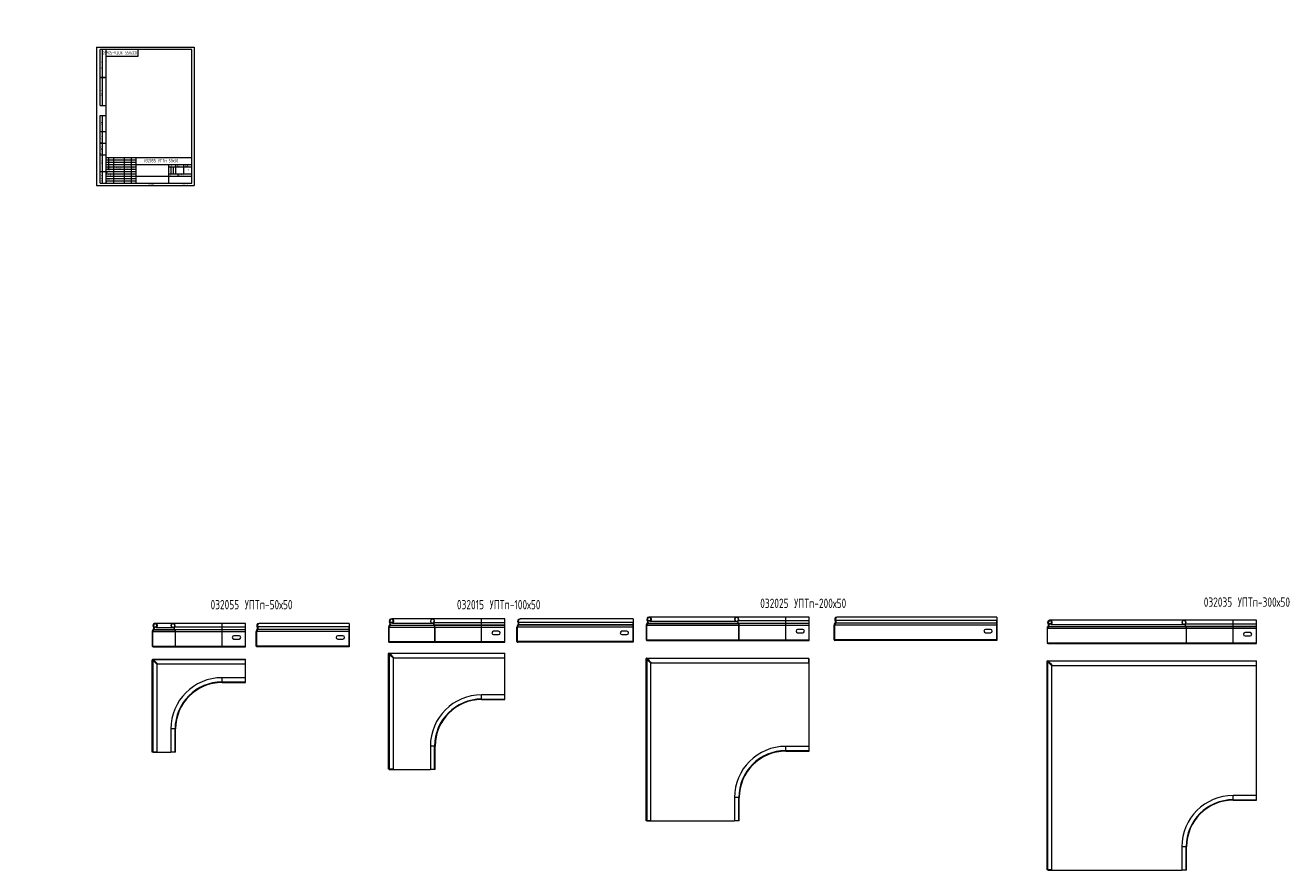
# Model space of a CAD drawing. Header units: millimetres. Extents: x -154 to 4736, y -4099 to 345.
# Tile 3 of 4: x -154 to 2534, y -1471 to 345. Entities that reach past the tile are written whole.
import ezdxf

# ---------------------------------------------------------------- set-up
doc = ezdxf.new("R2010")
doc.units = ezdxf.units.MM
doc.layers.add('ОСЕВЫЕ', color=7, linetype='Continuous')
doc.styles.add('SLDTEXTSTYLE0', font='TXT', dxfattribs={"width": 0.605})
doc.styles.add('SLDTEXTSTYLE1', font='TXT', dxfattribs={"width": 0.605, "bigfont": 'bigfont'})
doc.styles.add('SLDTEXTSTYLE2', font='TXT', dxfattribs={"width": 0.582204, "bigfont": 'bigfont'})
doc.styles.add('SLDTEXTSTYLE3', font='TXT', dxfattribs={"width": 0.582204})
doc.styles.add('SLDTEXTSTYLE4', font='TXT', dxfattribs={"width": 0.7, "bigfont": 'bigfont'})

# ---------------------------------------------------------------- blocks, each defined once
blk = doc.blocks.new('SW_NOTE_0')
at = {"color": 0, "linetype": 'Continuous', "lineweight": 0, "attachment_point": 1}
for s, insert, char_height, style in [('\\M+18449\\M+18478\\M+1847D', (0, 3.2), 2.5, 'SLDTEXTSTYLE2'), ('.', (5.7, 2.3), 1.59, 'SLDTEXTSTYLE3')]:
    blk.add_mtext(s, dxfattribs=dict(at, insert=insert, char_height=char_height, style=style))

msp = doc.modelspace()

# ---------------------------------------------------------------- linework, layer by layer
at = {"color": 7, "linetype": 'Continuous', "lineweight": 15}
for p, q in [((8, 172), (8, 292)), ((20, 292), (8, 292)), ((8, 172), (8, 292)), ((13, 172), (13, 292)), ((13, 172), (13, 292)), ((20, 292), (20, 5)), ((205, 292), (20, 292)), ((20, 292), (20, 5)), ((20, 278), (90, 278)), ((90, 278), (90, 292)), ((205, 5), (205, 292)), ((8, 232), (20, 232)), ((20, 232), (8, 232)), ((8, 172), (20, 172)), ((8, 5), (8, 150)), ((8, 150), (20, 150)), ((13, 5), (13, 150)), ((20, 115), (8, 115)), ((20, 90), (8, 90)), ((20, 65), (8, 65)), ((20, 60), (205, 60)), ((20, 60), (20, 5)), ((27, 35), (27, 60)), ((37, 60), (37, 5)), ((60, 60), (60, 5)), ((75, 60), (75, 5)), ((85, 60), (85, 5)), ((8, 30), (20, 30)), ((20, 40), (85, 40)), ((20, 35), (85, 35)), ((85, 45), (205, 45)), ((155, 45), (155, 5)), ((155, 40), (205, 40)), ((170, 45), (170, 25)), ((187, 45), (187, 25)), ((8, 5), (20, 5)), ((20, 5), (205, 5)), ((85, 20), (205, 20)), ((155, 25), (205, 25)), ((175, 25), (175, 20)), ((630.4, -939.4), (630.8, -939)), ((631.7, -939), (631.7, -939.4)), ((722.5, -931.9), (634.8, -931.9)), ((634.8, -932.1), (634.8, -931.9)), ((635.5, -940.8), (635.3, -940.2)), ((636.4, -940.8), (636.4, -940.3)), ((720.9, -940.8), (721.1, -940.2)), ((721.1, -940.2), (724.9, -940.2)), ((828.2, -931.9), (722.5, -931.9)), ((726, -939.4), (725.6, -939)), ((726, -939.4), (828.2, -939.4)), ((878.2, -931.9), (828.2, -931.9)), ((828.2, -944.7), (828.2, -939.4)), ((828.2, -939.4), (878.2, -939.4)), ((878.2, -939.4), (878.2, -931.9)), ((878.2, -944.7), (878.2, -939.4)), ((906.8, -939), (906.4, -939.4)), ((1154.1, -939.4), (907.7, -939.4)), ((1154.1, -931.9), (910.8, -931.9)), ((1154.2, -931.9), (1154.1, -931.9)), ((1154.1, -931.9), (1154.1, -939.4)), ((1154.1, -939.4), (1154.1, -944.7)), ((1154.2, -931.9), (1154.2, -940.8)), ((1184.3, -935.5), (1184.7, -935.1)), ((1185.6, -935.1), (1185.6, -935.5)), ((1376.4, -928), (1188.7, -928)), ((1188.7, -928.2), (1188.7, -928)), ((1189.4, -936.9), (1189.2, -936.3)), ((1190.3, -936.9), (1190.3, -936.4)), ((1190.3, -936.9), (1374.8, -936.9)), ((1374.8, -936.9), (1375, -936.3)), ((1374.8, -936.9), (1378.6, -936.9)), ((1375, -936.3), (1378.8, -936.3)), ((1482.1, -928), (1376.4, -928)), ((1379.9, -935.5), (1379.5, -935.1)), ((1379.9, -935.5), (1482.1, -935.5)), ((1532.1, -928), (1482.1, -928)), ((1482.1, -940.8), (1482.1, -935.5)), ((1482.1, -935.5), (1532.1, -935.5)), ((1532.1, -935.5), (1532.1, -928)), ((1532.1, -940.8), (1532.1, -935.5)), ((1588.6, -935.1), (1588.2, -935.5)), ((1936, -935.5), (1589.5, -935.5)), ((1936, -928), (1592.6, -928)), ((1936, -928), (1936, -928)), ((1936, -928), (1936, -935.5)), ((1936, -928), (1936, -936.9)), ((1936, -935.5), (1936, -940.8)), ((1936, -936.9), (1936, -936.9)), ((1936, -941.2), (1936, -936.9)), ((2338.2, -934.6), (2050.5, -934.6)), ((2050.5, -934.8), (2050.5, -934.6)), ((2443.9, -934.6), (2338.2, -934.6)), ((2493.9, -934.6), (2443.9, -934.6)), ((2493.9, -942.1), (2493.9, -934.6)), ((120.8, -958.8), (120.2, -958.8)), ((120.2, -958.8), (120.2, -990)), ((120.8, -958.8), (120.8, -990)), ((121.5, -958.8), (120.8, -958.8)), ((121.5, -990), (121.5, -958.8)), ((121.5, -958.8), (121.7, -958.8)), ((122.2, -954.3), (121.9, -954.6)), ((121.9, -954.6), (122.3, -955)), ((122.6, -954.7), (122.2, -954.3)), ((122.6, -954.7), (122.3, -955)), ((122.4, -949), (122.8, -948.6)), ((123.2, -954.6), (123.5, -954.3)), ((123.2, -955), (123.2, -954.6)), ((123.2, -955), (123.5, -954.7)), ((123.5, -954.7), (123.5, -954.3)), ((123.8, -948.6), (123.8, -949)), ((164.6, -941.5), (126.8, -941.5)), ((126.8, -941.7), (126.8, -941.5)), ((127.5, -950.3), (127.3, -949.8)), ((128.4, -950.3), (128.4, -949.9)), ((128.4, -950.3), (163, -950.3)), ((163, -950.3), (163.2, -949.8)), ((163, -950.3), (166.8, -950.3)), ((163.2, -949.8), (166.9, -949.8)), ((270.2, -941.5), (164.6, -941.5)), ((168.1, -949), (167.6, -948.6)), ((168.2, -954.3), (167.9, -954.7)), ((168.2, -955), (167.9, -954.7)), ((168.1, -949), (270.2, -949)), ((168.6, -954.6), (168.2, -954.3)), ((168.2, -954.3), (270.2, -954.3)), ((168.6, -954.6), (168.2, -955)), ((168.6, -954.6), (270.2, -954.6)), ((170.2, -958.8), (169.7, -958.8)), ((169.7, -990), (169.7, -958.8)), ((170.2, -990), (170.2, -958.8)), ((170.2, -958.8), (270.2, -958.8)), ((320.2, -941.5), (270.2, -941.5)), ((270.2, -954.3), (270.2, -949)), ((270.2, -949), (320.2, -949)), ((270.2, -954.6), (270.2, -954.3)), ((270.2, -954.3), (320.2, -954.3)), ((270.2, -958.8), (270.2, -954.6)), ((270.2, -954.6), (320.2, -954.6)), ((270.2, -990), (270.2, -958.8)), ((270.2, -958.8), (320.2, -958.8)), ((320.2, -949), (320.2, -941.5)), ((320.2, -954.3), (320.2, -949)), ((320.2, -954.6), (320.2, -954.3)), ((320.2, -958.8), (320.2, -954.6)), ((320.2, -990), (320.2, -958.8)), ((343.4, -990), (343.4, -958.8)), ((343.4, -958.8), (344.7, -958.8)), ((344.7, -990), (344.7, -958.8)), ((344.9, -958.8), (344.7, -958.8)), ((543.4, -958.8), (344.9, -958.8)), ((345.1, -954.6), (345.4, -954.3)), ((345.5, -955), (345.1, -954.6)), ((345.8, -954.7), (345.4, -954.3)), ((345.5, -955), (345.8, -954.7)), ((346, -948.6), (345.6, -949)), ((346.7, -954.3), (346.4, -954.6)), ((543.4, -954.6), (346.4, -954.6)), ((543.4, -954.3), (346.7, -954.3)), ((543.4, -949), (347, -949)), ((349.1, -941.7), (349.1, -941.5)), ((543.4, -941.5), (350, -941.5)), ((543.4, -941.5), (543.4, -941.5)), ((543.4, -941.5), (543.4, -950.3)), ((543.4, -941.5), (543.4, -949)), ((543.4, -949), (543.4, -954.3)), ((543.4, -950.3), (543.4, -950.3)), ((543.4, -954.7), (543.4, -950.3)), ((543.4, -954.3), (543.4, -954.6)), ((543.4, -954.6), (543.4, -958.8)), ((543.4, -955), (543.4, -954.7)), ((543.4, -958.8), (543.4, -955)), ((543.4, -990), (543.4, -958.8)), ((543.4, -958.8), (543.4, -990)), ((628.8, -949.2), (628.2, -949.2)), ((628.2, -949.2), (628.2, -980.4)), ((628.8, -949.2), (628.8, -980.4)), ((629.5, -949.2), (628.8, -949.2)), ((629.5, -980.4), (629.5, -949.2)), ((629.5, -949.2), (629.7, -949.2)), ((630.2, -944.7), (629.9, -945.1)), ((629.9, -945.1), (630.3, -945.4)), ((630.6, -945.1), (630.2, -944.7)), ((630.6, -945.1), (630.3, -945.4)), ((631.2, -945.1), (631.5, -944.7)), ((631.2, -945.4), (631.5, -945.1)), ((631.2, -945.4), (631.2, -945.1)), ((631.5, -945.1), (631.5, -944.7)), ((636.4, -940.8), (720.9, -940.8)), ((720.9, -940.8), (724.7, -940.8)), ((726.2, -944.7), (725.8, -945.1)), ((726.2, -945.4), (725.8, -945.1)), ((726.6, -945.1), (726.2, -944.7)), ((726.2, -944.7), (828.2, -944.7)), ((726.6, -945.1), (726.2, -945.4)), ((726.6, -945.1), (828.2, -945.1)), ((728.2, -949.2), (727.7, -949.2)), ((727.7, -980.4), (727.7, -949.2)), ((728.2, -980.4), (728.2, -949.2)), ((728.2, -949.2), (828.2, -949.2)), ((828.2, -945.1), (828.2, -944.7)), ((828.2, -944.7), (878.2, -944.7)), ((828.2, -949.2), (828.2, -945.1)), ((828.2, -945.1), (878.2, -945.1)), ((828.2, -980.4), (828.2, -949.2)), ((828.2, -949.2), (878.2, -949.2)), ((864.7, -958.4), (853.7, -958.4)), ((853.7, -965.4), (864.7, -965.4)), ((878.2, -945.1), (878.2, -944.7)), ((878.2, -949.2), (878.2, -945.1)), ((878.2, -980.4), (878.2, -949.2)), ((904.2, -949.2), (905.5, -949.2)), ((904.2, -980.4), (904.2, -949.2)), ((905.5, -980.4), (905.5, -949.2)), ((905.7, -949.2), (905.5, -949.2)), ((1154.1, -949.2), (905.7, -949.2)), ((905.9, -945.1), (906.2, -944.7)), ((906.3, -945.4), (905.9, -945.1)), ((906.6, -945.1), (906.2, -944.7)), ((906.3, -945.4), (906.6, -945.1)), ((907.5, -944.7), (907.2, -945.1)), ((1154.1, -945.1), (907.2, -945.1)), ((1154.1, -944.7), (907.5, -944.7)), ((1140.6, -958.4), (1129.6, -958.4)), ((1129.6, -965.4), (1140.6, -965.4)), ((1154.2, -940.8), (1154.1, -940.8)), ((1154.1, -944.7), (1154.1, -945.1)), ((1154.1, -945.1), (1154.1, -949.2)), ((1154.1, -949.2), (1154.1, -980.4)), ((1154.2, -945.1), (1154.2, -940.8)), ((1154.2, -945.4), (1154.2, -945.1)), ((1154.2, -949.2), (1154.2, -945.4)), ((1154.2, -980.4), (1154.2, -949.2)), ((1182.6, -945.3), (1182.1, -945.3)), ((1182.1, -945.3), (1182.1, -976.5)), ((1182.6, -945.3), (1182.6, -976.5)), ((1183.3, -945.3), (1182.6, -945.3)), ((1183.3, -976.5), (1183.3, -945.3)), ((1183.3, -945.3), (1183.6, -945.3)), ((1184.1, -940.8), (1183.8, -941.2)), ((1183.8, -941.2), (1184.1, -941.5)), ((1184.5, -941.2), (1184.1, -940.8)), ((1184.5, -941.2), (1184.1, -941.5)), ((1185.1, -941.2), (1185.4, -940.8)), ((1185.1, -941.5), (1185.4, -941.2)), ((1185.1, -941.5), (1185.1, -941.2)), ((1185.4, -941.2), (1185.4, -940.8)), ((1380.1, -940.8), (1379.7, -941.2)), ((1380.1, -941.5), (1379.7, -941.2)), ((1380.4, -941.2), (1380.1, -940.8)), ((1380.1, -940.8), (1482.1, -940.8)), ((1380.4, -941.2), (1380.1, -941.5)), ((1380.4, -941.2), (1482.1, -941.2)), ((1382.1, -945.3), (1381.5, -945.3)), ((1381.5, -976.5), (1381.5, -945.3)), ((1382.1, -976.5), (1382.1, -945.3)), ((1382.1, -945.3), (1482.1, -945.3)), ((1482.1, -941.2), (1482.1, -940.8)), ((1482.1, -940.8), (1532.1, -940.8)), ((1482.1, -945.3), (1482.1, -941.2)), ((1482.1, -941.2), (1532.1, -941.2)), ((1482.1, -976.5), (1482.1, -945.3)), ((1482.1, -945.3), (1532.1, -945.3)), ((1518.6, -954.5), (1507.6, -954.5)), ((1507.6, -961.5), (1518.6, -961.5)), ((1532.1, -941.2), (1532.1, -940.8)), ((1532.1, -945.3), (1532.1, -941.2)), ((1532.1, -976.5), (1532.1, -945.3)), ((1586, -945.3), (1587.3, -945.3)), ((1586, -976.5), (1586, -945.3)), ((1587.3, -976.5), (1587.3, -945.3)), ((1587.5, -945.3), (1587.3, -945.3)), ((1936, -945.3), (1587.5, -945.3)), ((1587.7, -941.2), (1588, -940.8)), ((1588.1, -941.5), (1587.7, -941.2)), ((1588.4, -941.2), (1588, -940.8)), ((1588.1, -941.5), (1588.4, -941.2)), ((1589.3, -940.8), (1589, -941.2)), ((1936, -941.2), (1589, -941.2)), ((1936, -940.8), (1589.3, -940.8)), ((1922.5, -954.5), (1911.5, -954.5)), ((1911.5, -961.5), (1922.5, -961.5)), ((1936, -940.8), (1936, -941.2)), ((1936, -941.2), (1936, -945.3)), ((1936, -941.5), (1936, -941.2)), ((1936, -945.3), (1936, -941.5)), ((1936, -945.3), (1936, -976.5)), ((1936, -976.5), (1936, -945.3)), ((2044.4, -951.9), (2043.9, -951.9)), ((2043.9, -951.9), (2043.9, -983.1)), ((2044.4, -951.9), (2044.4, -983.1)), ((2045.1, -951.9), (2044.4, -951.9)), ((2045.1, -983.1), (2045.1, -951.9)), ((2045.1, -951.9), (2045.4, -951.9)), ((2045.9, -947.4), (2045.5, -947.8)), ((2045.5, -947.8), (2045.9, -948.1)), ((2046.3, -947.8), (2045.9, -947.4)), ((2046.3, -947.8), (2045.9, -948.1)), ((2046.1, -942.1), (2046.5, -941.7)), ((2046.9, -947.8), (2047.2, -947.4)), ((2046.9, -948.1), (2047.2, -947.8)), ((2046.9, -948.1), (2046.9, -947.8)), ((2047.2, -947.8), (2047.2, -947.4)), ((2047.4, -941.7), (2047.4, -942.1)), ((2051.1, -943.4), (2051, -942.9)), ((2052.1, -943.4), (2052.1, -943)), ((2052.1, -943.4), (2336.6, -943.4)), ((2336.6, -943.4), (2336.8, -942.9)), ((2336.6, -943.4), (2340.4, -943.4)), ((2336.8, -942.9), (2340.6, -942.9)), ((2341.7, -942.1), (2341.3, -941.7)), ((2341.9, -947.4), (2341.5, -947.8)), ((2341.8, -948.1), (2341.5, -947.8)), ((2341.7, -942.1), (2443.9, -942.1)), ((2342.2, -947.8), (2341.8, -948.1)), ((2342.2, -947.8), (2341.9, -947.4)), ((2341.9, -947.4), (2443.9, -947.4)), ((2342.2, -947.8), (2443.9, -947.8)), ((2343.9, -951.9), (2343.3, -951.9)), ((2343.3, -983.1), (2343.3, -951.9)), ((2343.9, -983.1), (2343.9, -951.9)), ((2343.9, -951.9), (2443.9, -951.9)), ((2443.9, -947.4), (2443.9, -942.1)), ((2443.9, -942.1), (2493.9, -942.1)), ((2443.9, -947.8), (2443.9, -947.4)), ((2443.9, -947.4), (2493.9, -947.4)), ((2443.9, -951.9), (2443.9, -947.8)), ((2443.9, -947.8), (2493.9, -947.8)), ((2443.9, -983.1), (2443.9, -951.9)), ((2443.9, -951.9), (2493.9, -951.9)), ((2480.4, -961.1), (2469.4, -961.1)), ((2493.9, -947.4), (2493.9, -942.1)), ((2493.9, -947.8), (2493.9, -947.4)), ((2493.9, -951.9), (2493.9, -947.8)), ((2493.9, -983.1), (2493.9, -951.9)), ((120.2, -990), (120.8, -990)), ((120.8, -990), (121.5, -990)), ((121.5, -990), (121.7, -990)), ((121.7, -990.3), (168.7, -990.3)), ((121.7, -990.3), (121.7, -991)), ((121.7, -991), (121.7, -991.5)), ((121.7, -991), (168.7, -991)), ((121.7, -991.5), (134.2, -991.5)), ((134.2, -991), (134.2, -991.5)), ((135.2, -991.5), (134.2, -991.5)), ((135.2, -991), (135.2, -991.5)), ((135.2, -991.5), (156.2, -991.5)), ((156.2, -991), (168.7, -991)), ((156.2, -991.5), (156.2, -991)), ((156.2, -991.5), (168.7, -991.5)), ((168.7, -990.3), (168.7, -991)), ((168.7, -990.3), (169.7, -990.3)), ((168.7, -991.5), (168.7, -991)), ((168.7, -991.5), (270.2, -991.5)), ((170.2, -990), (169.7, -990)), ((170.2, -990), (270.2, -990)), ((270.2, -991.5), (270.2, -990)), ((270.2, -990), (320.2, -990)), ((270.2, -991.5), (320.2, -991.5)), ((306.7, -968), (295.7, -968)), ((295.7, -975), (306.7, -975)), ((320.2, -991.5), (320.2, -990)), ((344.7, -990), (343.4, -990)), ((344.9, -990), (344.7, -990)), ((543.4, -990), (344.9, -990)), ((344.9, -990.4), (344.9, -991)), ((344.9, -991), (344.9, -991.5)), ((344.9, -991), (345.1, -991)), ((345.9, -991.5), (344.9, -991.5)), ((543.4, -991.5), (345.9, -991.5)), ((529.9, -968), (518.9, -968)), ((518.9, -975), (529.9, -975)), ((543.4, -990.3), (543.4, -990)), ((543.4, -990), (543.4, -991.5)), ((543.4, -990.3), (543.4, -991)), ((543.4, -990.3), (543.4, -990.3)), ((543.4, -991.5), (543.4, -991)), ((543.4, -991), (543.4, -991)), ((543.4, -991.5), (543.4, -991.5)), ((628.2, -980.4), (628.8, -980.4)), ((628.8, -980.4), (629.5, -980.4)), ((629.5, -980.4), (629.7, -980.4)), ((629.7, -980.7), (629.7, -981.4)), ((629.7, -980.7), (726.7, -980.7)), ((629.7, -981.4), (726.7, -981.4)), ((629.7, -981.4), (629.7, -981.9)), ((629.7, -981.9), (642.2, -981.9)), ((642.2, -981.4), (642.2, -981.9)), ((643.1, -981.9), (642.2, -981.9)), ((643.1, -981.4), (643.1, -981.9)), ((643.1, -981.9), (714.2, -981.9)), ((714.2, -981.4), (726.7, -981.4)), ((714.2, -981.9), (714.2, -981.4)), ((714.2, -981.9), (726.7, -981.9)), ((726.7, -980.7), (726.7, -981.4)), ((726.7, -980.7), (727.6, -980.7)), ((726.7, -981.9), (726.7, -981.4)), ((726.7, -981.9), (828.2, -981.9)), ((728.2, -980.4), (727.7, -980.4)), ((728.2, -980.4), (828.2, -980.4)), ((828.2, -981.9), (828.2, -980.4)), ((828.2, -980.4), (878.2, -980.4)), ((828.2, -981.9), (878.2, -981.9)), ((878.2, -981.9), (878.2, -980.4)), ((905.5, -980.4), (904.2, -980.4)), ((905.7, -980.4), (905.5, -980.4)), ((1154.1, -980.4), (905.7, -980.4)), ((905.7, -980.9), (905.7, -981.4)), ((905.7, -981.4), (905.9, -981.4)), ((905.7, -981.4), (905.7, -981.9)), ((906.6, -981.9), (905.7, -981.9)), ((1154.1, -981.9), (906.6, -981.9)), ((1154.1, -980.4), (1154.1, -981.9)), ((1154.1, -980.7), (1154.2, -980.7)), ((1154.1, -981.4), (1154.2, -981.4)), ((1154.2, -981.9), (1154.1, -981.9)), ((1154.2, -980.7), (1154.2, -980.4)), ((1154.2, -980.7), (1154.2, -981.4)), ((1154.2, -981.9), (1154.2, -981.4)), ((1182.1, -976.5), (1182.6, -976.5)), ((1182.6, -976.5), (1183.3, -976.5)), ((1183.3, -976.5), (1183.6, -976.5)), ((1183.6, -976.8), (1380.6, -976.8)), ((1183.6, -976.8), (1183.6, -977.5)), ((1183.6, -977.5), (1183.6, -978)), ((1183.6, -977.5), (1380.6, -977.5)), ((1183.6, -978), (1196.1, -978)), ((1196.1, -977.5), (1196.1, -978)), ((1197, -978), (1196.1, -978)), ((1197, -977.5), (1197, -978)), ((1197, -978), (1368.1, -978)), ((1368.1, -977.5), (1380.6, -977.5)), ((1368.1, -978), (1368.1, -977.5)), ((1368.1, -978), (1380.6, -978)), ((1380.6, -976.8), (1380.6, -977.5)), ((1380.6, -976.8), (1381.5, -976.8)), ((1380.6, -978), (1380.6, -977.5)), ((1380.6, -978), (1482.1, -978)), ((1382.1, -976.5), (1381.5, -976.5)), ((1382.1, -976.5), (1482.1, -976.5)), ((1482.1, -978), (1482.1, -976.5)), ((1482.1, -976.5), (1532.1, -976.5)), ((1482.1, -978), (1532.1, -978)), ((1532.1, -978), (1532.1, -976.5)), ((1587.3, -976.5), (1586, -976.5)), ((1587.5, -976.5), (1587.3, -976.5)), ((1936, -976.5), (1587.5, -976.5)), ((1587.5, -977), (1587.5, -977.5)), ((1587.5, -977.5), (1587.5, -978)), ((1587.5, -977.5), (1587.7, -977.5)), ((1588.4, -978), (1587.5, -978)), ((1936, -978), (1588.4, -978)), ((1936, -976.5), (1936, -978)), ((1936, -976.8), (1936, -976.5)), ((1936, -976.8), (1936, -977.5)), ((1936, -976.8), (1936, -976.8)), ((1936, -977.5), (1936, -977.5)), ((1936, -978), (1936, -977.5)), ((1936, -978), (1936, -978)), ((2043.9, -983.1), (2044.4, -983.1)), ((2044.4, -983.1), (2045.1, -983.1)), ((2045.1, -983.1), (2045.4, -983.1)), ((2045.4, -983.4), (2342.4, -983.4)), ((2045.4, -983.4), (2045.4, -984.1)), ((2045.4, -984.1), (2045.4, -984.6)), ((2045.4, -984.1), (2342.4, -984.1)), ((2045.4, -984.6), (2057.9, -984.6)), ((2057.9, -984.1), (2057.9, -984.6)), ((2058.8, -984.6), (2057.9, -984.6)), ((2058.8, -984.1), (2058.8, -984.6)), ((2058.8, -984.6), (2329.9, -984.6)), ((2329.9, -984.1), (2342.4, -984.1)), ((2329.9, -984.6), (2329.9, -984.1)), ((2329.9, -984.6), (2342.4, -984.6)), ((2342.4, -983.4), (2342.4, -984.1)), ((2342.4, -983.4), (2343.3, -983.4)), ((2342.4, -984.6), (2342.4, -984.1)), ((2342.4, -984.6), (2443.9, -984.6)), ((2343.9, -983.1), (2343.3, -983.1)), ((2343.9, -983.1), (2443.9, -983.1)), ((2443.9, -984.6), (2443.9, -983.1)), ((2443.9, -983.1), (2493.9, -983.1)), ((2443.9, -984.6), (2493.9, -984.6)), ((2469.4, -968.1), (2480.4, -968.1)), ((2493.9, -984.6), (2493.9, -983.1)), ((120.8, -1019.6), (120.2, -1019.6)), ((120.2, -1019.8), (120.2, -1019.6)), ((120.2, -1218.3), (120.2, -1019.8)), ((121.4, -1020.9), (120.2, -1019.8)), ((120.8, -1019.8), (120.2, -1019.8)), ((120.8, -1019.8), (120.8, -1019.6)), ((121.9, -1020.9), (120.8, -1019.8)), ((121.9, -1020.9), (121.4, -1020.9)), ((121.4, -1020.9), (121.4, -1218.3)), ((125.9, -1024.9), (121.4, -1020.9)), ((121.5, -1018.9), (121.5, -1018.3)), ((121.5, -1018.3), (121.7, -1018.3)), ((121.5, -1018.9), (121.7, -1018.9)), ((121.7, -1018.3), (320.2, -1018.3)), ((121.7, -1018.3), (122.8, -1019.5)), ((121.7, -1018.9), (121.7, -1018.3)), ((121.7, -1018.9), (122.8, -1020)), ((122.8, -1019.8), (121.7, -1019.8)), ((121.7, -1019.8), (121.7, -1020.9)), ((125.9, -1024.9), (121.9, -1020.9)), ((122.8, -1019.5), (122.8, -1020)), ((320.2, -1019.5), (122.8, -1019.5)), ((122.8, -1019.5), (126.8, -1024)), ((122.8, -1020), (126.8, -1024)), ((320.2, -1019.5), (320.2, -1018.3)), ((320.2, -1028.6), (320.2, -1019.5)), ((320.2, -1019.8), (320.2, -1019.8)), ((320.2, -1058.1), (320.2, -1019.8)), ((628.8, -1006.3), (628.2, -1006.3)), ((628.2, -1006.5), (628.2, -1006.3)), ((628.2, -1255), (628.2, -1006.5)), ((629.3, -1007.6), (628.2, -1006.5)), ((628.8, -1006.5), (628.2, -1006.5)), ((628.8, -1006.5), (628.8, -1006.3)), ((629.9, -1007.7), (628.8, -1006.5)), ((629.9, -1007.7), (629.3, -1007.7)), ((629.3, -1007.7), (629.3, -1255)), ((633.9, -1011.7), (629.3, -1007.7)), ((629.5, -1005.6), (629.5, -1005.1)), ((629.5, -1005.1), (629.7, -1005.1)), ((629.5, -1005.6), (629.7, -1005.6)), ((629.7, -1005.1), (878.1, -1005.1)), ((629.7, -1005.1), (630.7, -1006.2)), ((629.7, -1005.6), (629.7, -1005.1)), ((629.7, -1005.6), (630.8, -1006.8)), ((630.8, -1006.6), (629.7, -1006.6)), ((629.7, -1006.6), (629.7, -1007.7)), ((633.9, -1011.7), (629.9, -1007.7)), ((630.8, -1006.2), (630.8, -1006.8)), ((878.1, -1006.2), (630.8, -1006.2)), ((630.8, -1006.2), (634.8, -1010.8)), ((630.8, -1006.8), (634.8, -1010.8)), ((638.4, -1016.2), (633.9, -1011.7)), ((634.8, -1010.8), (639.3, -1015.3)), ((638.4, -1255), (638.4, -1016.2)), ((639.3, -1015.3), (878.1, -1015.3)), ((878.1, -1006.2), (878.1, -1005.1)), ((878.1, -1015.3), (878.1, -1006.2)), ((878.2, -1006.6), (878.1, -1006.6)), ((878.2, -1094.9), (878.2, -1006.6)), ((1182.6, -1017.1), (1182.1, -1017.1)), ((1182.1, -1017.4), (1182.1, -1017.1)), ((1182.1, -1365.8), (1182.1, -1017.4)), ((1183.2, -1018.4), (1182.1, -1017.4)), ((1182.6, -1017.4), (1182.1, -1017.4)), ((1182.6, -1017.4), (1182.6, -1017.1)), ((1183.8, -1018.5), (1182.6, -1017.4)), ((1183.8, -1018.5), (1183.2, -1018.5)), ((1183.2, -1018.5), (1183.2, -1365.8)), ((1187.8, -1022.5), (1183.2, -1018.5)), ((1183.3, -1016.4), (1183.3, -1015.9)), ((1183.3, -1015.9), (1183.6, -1015.9)), ((1183.3, -1016.4), (1183.6, -1016.4)), ((1183.6, -1015.9), (1532, -1015.9)), ((1183.6, -1015.9), (1184.6, -1017.1)), ((1183.6, -1016.4), (1183.6, -1015.9)), ((1183.6, -1016.4), (1184.7, -1017.6)), ((1184.7, -1017.4), (1183.6, -1017.4)), ((1183.6, -1017.4), (1183.6, -1018.5)), ((1187.8, -1022.5), (1183.8, -1018.5)), ((1184.7, -1017), (1184.7, -1017.6)), ((1532, -1017), (1184.7, -1017)), ((1184.7, -1017), (1188.7, -1021.6)), ((1184.7, -1017.6), (1188.7, -1021.6)), ((1532, -1017), (1532, -1015.9)), ((1532, -1026.1), (1532, -1017)), ((1532.1, -1017.4), (1532, -1017.4)), ((1532.1, -1205.7), (1532.1, -1017.4)), ((130.5, -1029.5), (125.9, -1024.9)), ((126.8, -1024), (131.4, -1028.6)), ((130.5, -1218.3), (130.5, -1029.5)), ((131.4, -1028.6), (320.2, -1028.6)), ((1192.3, -1027), (1187.8, -1022.5)), ((1188.7, -1021.6), (1193.2, -1026.1)), ((1192.3, -1365.8), (1192.3, -1027)), ((1193.2, -1026.1), (1532, -1026.1)), ((2043.9, -1022.9), (2043.9, -1022.7)), ((2044.4, -1022.7), (2043.9, -1022.7)), ((2043.9, -1471.4), (2043.9, -1022.9)), ((2045, -1024), (2043.9, -1022.9)), ((2044.4, -1022.9), (2043.9, -1022.9)), ((2044.4, -1022.9), (2044.4, -1022.7)), ((2045.6, -1024), (2044.4, -1022.9)), ((2045.6, -1024), (2045, -1024)), ((2045, -1024), (2045, -1471.4)), ((2049.6, -1028), (2045, -1024)), ((2045.1, -1022), (2045.1, -1021.5)), ((2045.1, -1021.5), (2045.4, -1021.5)), ((2045.1, -1022), (2045.4, -1022)), ((2045.4, -1021.5), (2493.8, -1021.5)), ((2045.4, -1021.5), (2046.4, -1022.6)), ((2045.4, -1022), (2045.4, -1021.5)), ((2045.4, -1022), (2046.5, -1023.1)), ((2046.5, -1023), (2045.4, -1023)), ((2045.4, -1023), (2045.4, -1024)), ((2049.6, -1028), (2045.6, -1024)), ((2046.5, -1022.6), (2046.5, -1023.1)), ((2493.8, -1022.6), (2046.5, -1022.6)), ((2046.5, -1022.6), (2050.5, -1027.1)), ((2046.5, -1023.1), (2050.5, -1027.1)), ((2054.1, -1032.6), (2049.6, -1028)), ((2050.5, -1027.1), (2055, -1031.7)), ((2054.1, -1471.4), (2054.1, -1032.6)), ((2055, -1031.7), (2493.8, -1031.7)), ((2493.8, -1022.6), (2493.8, -1021.5)), ((2493.8, -1031.7), (2493.8, -1022.6)), ((2493.9, -1023), (2493.8, -1023)), ((2493.9, -1311.2), (2493.9, -1023)), ((320.2, -1058.1), (270.2, -1058.1)), ((270.2, -1067.2), (320.2, -1067.2)), ((270.2, -1068.3), (320.2, -1068.3)), ((320.2, -1067.2), (320.2, -1058.1)), ((320.2, -1068.3), (320.2, -1067.2)), ((878.2, -1094.9), (828.2, -1094.9)), ((878.2, -1104), (878.2, -1094.9)), ((828.2, -1104), (878.2, -1104)), ((828.2, -1105.1), (878.2, -1105.1)), ((878.2, -1105.1), (878.2, -1104)), ((160, -1168.3), (160, -1218.3)), ((169.1, -1218.3), (169.1, -1168.3)), ((170.2, -1218.3), (170.2, -1168.3)), ((718, -1205.1), (718, -1255.1)), ((727.1, -1255.1), (727.1, -1205.1)), ((728.2, -1255.1), (728.2, -1205.1)), ((1532.1, -1205.7), (1482.1, -1205.7)), ((1532.1, -1214.8), (1532.1, -1205.7)), ((121.4, -1218.3), (120.2, -1218.3)), ((130.5, -1218.3), (121.4, -1218.3)), ((121.7, -1218.3), (160, -1218.3)), ((121.7, -1218.3), (121.7, -1218.3)), ((169.1, -1218.3), (160, -1218.3)), ((170.2, -1218.3), (169.1, -1218.3)), ((1482.1, -1214.8), (1532.1, -1214.8)), ((1482.1, -1215.9), (1532.1, -1215.9)), ((1532.1, -1215.9), (1532.1, -1214.8)), ((629.3, -1255), (628.2, -1255)), ((638.4, -1255), (629.3, -1255)), ((629.7, -1255), (629.7, -1255.1)), ((629.7, -1255.1), (718, -1255.1)), ((727.1, -1255.1), (718, -1255.1)), ((728.2, -1255.1), (727.1, -1255.1)), ((1371.9, -1315.9), (1371.9, -1365.9)), ((1381, -1365.9), (1381, -1315.9)), ((1382.1, -1365.9), (1382.1, -1315.9)), ((2493.9, -1311.2), (2443.9, -1311.2)), ((2493.9, -1320.3), (2493.9, -1311.2)), ((2443.9, -1320.3), (2493.9, -1320.3)), ((2443.9, -1321.5), (2493.9, -1321.5)), ((2493.9, -1321.5), (2493.9, -1320.3)), ((1183.2, -1365.8), (1182.1, -1365.8)), ((1192.3, -1365.8), (1183.2, -1365.8)), ((1183.6, -1365.8), (1183.6, -1365.9)), ((1183.6, -1365.9), (1371.9, -1365.9)), ((1381, -1365.9), (1371.9, -1365.9)), ((1382.1, -1365.9), (1381, -1365.9)), ((2333.7, -1421.5), (2333.7, -1471.5)), ((2342.8, -1471.5), (2342.8, -1421.5)), ((2343.9, -1471.5), (2343.9, -1421.5)), ((2045, -1471.4), (2043.9, -1471.4)), ((2054.1, -1471.4), (2045, -1471.4)), ((2045.4, -1471.4), (2045.4, -1471.5)), ((2045.4, -1471.5), (2333.7, -1471.5)), ((2342.8, -1471.5), (2333.7, -1471.5)), ((2343.9, -1471.5), (2342.8, -1471.5))]:
    msp.add_line(p, q, dxfattribs=at)
at = {"color": 7, "linetype": 'Continuous', "lineweight": 0}
for p, q in [((20, 55), (85, 55)), ((20, 50), (85, 50)), ((20, 45), (85, 45)), ((20, 30), (85, 30)), ((160, 40), (160, 25)), ((165, 40), (165, 25)), ((20, 25), (85, 25)), ((20, 20), (85, 20)), ((20, 15), (85, 15)), ((20, 10), (85, 10))]:
    msp.add_line(p, q, dxfattribs=at)
at = {"color": 8, "linetype": 'Continuous', "lineweight": 15}
for p, q in [((631.7, -939), (637, -939)), ((637.6, -939), (638.3, -939)), ((828.2, -939.4), (828.2, -931.9)), ((1185.6, -935.1), (1190.9, -935.1)), ((1191.5, -935.1), (1192.2, -935.1)), ((1482.1, -935.5), (1482.1, -928)), ((2443.9, -942.1), (2443.9, -934.6)), ((121.7, -958.8), (169.7, -958.8)), ((123.2, -955), (168.2, -955)), ((123.5, -954.7), (167.9, -954.7)), ((123.8, -948.6), (129, -948.6)), ((129.7, -948.6), (130.3, -948.6)), ((270.2, -949), (270.2, -941.5)), ((543.4, -954.7), (543.4, -954.7)), ((543.4, -955), (543.4, -955)), ((543.4, -958.8), (543.4, -958.8)), ((629.7, -949.2), (727.7, -949.2)), ((631.2, -945.4), (726.2, -945.4)), ((631.5, -945.1), (725.8, -945.1)), ((1154.2, -945.1), (1154.1, -945.1)), ((1154.2, -945.4), (1154.1, -945.4)), ((1154.2, -949.2), (1154.1, -949.2)), ((1183.6, -945.3), (1381.5, -945.3)), ((1185.1, -941.5), (1380.1, -941.5)), ((1185.4, -941.2), (1379.7, -941.2)), ((1936, -941.2), (1936, -941.2)), ((1936, -941.5), (1936, -941.5)), ((1936, -945.3), (1936, -945.3)), ((2045.4, -951.9), (2343.3, -951.9)), ((2046.9, -948.1), (2341.8, -948.1)), ((2047.2, -947.8), (2341.5, -947.8)), ((2047.4, -941.7), (2052.6, -941.7)), ((2053.3, -941.7), (2054, -941.7)), ((121.7, -990), (169.7, -990)), ((543.4, -990), (543.4, -990)), ((629.7, -980.4), (727.7, -980.4)), ((1154.2, -980.4), (1154.1, -980.4)), ((1183.6, -976.5), (1381.5, -976.5)), ((1936, -976.5), (1936, -976.5)), ((2045.4, -983.1), (2343.3, -983.1)), ((270.2, -1067.2), (270.2, -1058.1)), ((270.2, -1068.3), (270.2, -1067.2)), ((828.2, -1104), (828.2, -1094.9)), ((828.2, -1105.1), (828.2, -1104)), ((169.1, -1168.3), (160, -1168.3)), ((170.2, -1168.3), (169.1, -1168.3)), ((727.1, -1205.1), (718, -1205.1)), ((728.2, -1205.1), (727.1, -1205.1)), ((1482.1, -1214.8), (1482.1, -1205.7)), ((1482.1, -1215.9), (1482.1, -1214.8)), ((1381, -1315.9), (1371.9, -1315.9)), ((1382.1, -1315.9), (1381, -1315.9)), ((2443.9, -1320.3), (2443.9, -1311.2)), ((2443.9, -1321.5), (2443.9, -1320.3)), ((2342.8, -1421.5), (2333.7, -1421.5)), ((2343.9, -1421.5), (2342.8, -1421.5))]:
    msp.add_line(p, q, dxfattribs=at)
at = {"color": 7, "linetype": 'Continuous', "lineweight": 15}
for centre, radius, start, end in [((633.9, -936.5), 4.55, 290.35, 219.6825), ((633.9, -936.5), 4, 290.35, 219.6825), ((627.3, -941.9), 4, 316.4642, 39.6825), ((627.3, -941.9), 4.55, 316.4642, 39.6825), ((634.8, -936.5), 4, 96.5506, 219.6825), ((628.2, -941.9), 4.55, 316.4642, 39.6825), ((634.8, -936.5), 4.55, 290.35, 90), ((722.5, -936.5), 4.55, 320.3175, 249.65), ((722.5, -936.5), 4, 320.3175, 249.65), ((729.1, -941.9), 4.55, 140.3175, 223.5358), ((729.1, -941.9), 4, 140.3175, 223.5358), ((909.9, -936.5), 4.55, 90, 219.6825), ((909.9, -936.5), 4, 109.2456, 219.6825), ((903.3, -941.9), 4, 316.4642, 39.6825), ((903.3, -941.9), 4.55, 316.4642, 39.6825), ((909.9, -936.5), 4.55, 83.8725, 90), ((1187.8, -932.6), 4.55, 290.35, 219.6825), ((1187.8, -932.6), 4, 290.35, 219.6825), ((1181.2, -938), 4, 316.4642, 39.6825), ((1181.2, -938), 4.55, 316.4642, 39.6825), ((1188.7, -932.6), 4, 96.5506, 219.6825), ((1182.1, -938), 4.55, 316.4642, 39.6825), ((1188.7, -932.6), 4.55, 290.35, 90), ((1376.4, -932.6), 4.55, 320.3175, 249.65), ((1376.4, -932.6), 4, 320.3175, 249.65), ((1383, -938), 4.55, 140.3175, 223.5358), ((1383, -938), 4, 140.3175, 223.5358), ((1591.7, -932.6), 4.55, 90, 219.6825), ((1591.7, -932.6), 4, 109.2456, 219.6825), ((1585.1, -938), 4, 316.4642, 39.6825), ((1585.1, -938), 4.55, 316.4642, 39.6825), ((1591.7, -932.6), 4.55, 83.8725, 90), ((2049.6, -939.2), 4.55, 290.35, 219.6825), ((2049.6, -939.2), 4, 290.35, 219.6825), ((2050.5, -939.2), 4, 96.5506, 219.6825), ((2050.5, -939.2), 4.55, 290.35, 90), ((2338.2, -939.2), 4.55, 320.3175, 249.65), ((2338.2, -939.2), 4, 320.3175, 249.65), ((126.2, -958.8), 6, 136.4642, 180), ((126.2, -958.8), 5.45, 136.4642, 180), ((125.9, -946.1), 4.55, 290.35, 219.6825), ((127.2, -958.8), 5.45, 136.4642, 180), ((125.9, -946.1), 4, 290.35, 219.6825), ((119.3, -951.5), 4, 316.4642, 39.6825), ((119.3, -951.5), 4.55, 316.4642, 39.6825), ((126.8, -946.1), 4, 96.5506, 219.6825), ((120.3, -951.5), 4.55, 316.4642, 39.6825), ((126.8, -946.1), 4.55, 290.35, 90), ((164.6, -946.1), 4.55, 320.3175, 249.65), ((164.6, -946.1), 4, 320.3175, 249.65), ((171.1, -951.5), 4.55, 140.3175, 223.5358), ((171.1, -951.5), 4, 140.3175, 223.5358), ((164.2, -958.8), 5.45, 0, 43.5358), ((164.2, -958.8), 6, 0, 43.5358), ((349.4, -958.8), 6, 136.4642, 180), ((349.4, -958.8), 5.45, 136.4642, 180), ((349.1, -946.1), 4.55, 90, 219.6825), ((349.1, -946.1), 4, 109.2456, 219.6825), ((342.5, -951.5), 4, 316.4642, 39.6825), ((342.5, -951.5), 4.55, 316.4642, 39.6825), ((349.1, -946.1), 4.55, 83.8725, 90), ((634.2, -949.2), 6, 136.4642, 180), ((634.2, -949.2), 5.45, 136.4642, 180), ((635.1, -949.2), 5.45, 136.4642, 180), ((722.2, -949.2), 5.45, 0, 43.5358), ((722.2, -949.2), 6, 0, 43.5358), ((853.7, -961.9), 3.5, 90, 270), ((864.6, -961.9), 3.5, 270, 90), ((864.7, -961.9), 3.5, 270, 90), ((910.2, -949.2), 6, 136.4642, 180), ((910.2, -949.2), 5.45, 136.4642, 180), ((1129.6, -961.9), 3.5, 90, 270), ((1129.7, -961.9), 3.5, 90, 270), ((1140.6, -961.9), 3.5, 270, 90), ((1188.1, -945.3), 6, 136.4642, 180), ((1188.1, -945.3), 5.45, 136.4642, 180), ((1189, -945.3), 5.45, 136.4642, 180), ((1376.1, -945.3), 5.45, 0, 43.5358), ((1376.1, -945.3), 6, 0, 43.5358), ((1507.6, -958), 3.5, 90, 270), ((1518.5, -958), 3.5, 270, 90), ((1518.6, -958), 3.5, 270, 90), ((1592, -945.3), 6, 136.4642, 180), ((1592, -945.3), 5.45, 136.4642, 180), ((1911.5, -958), 3.5, 90, 270), ((1911.5, -958), 3.5, 90, 270), ((1922.5, -958), 3.5, 270, 90), ((2049.9, -951.9), 6, 136.4642, 180), ((2049.9, -951.9), 5.45, 136.4642, 180), ((2050.8, -951.9), 5.45, 136.4642, 180), ((2043, -944.6), 4, 316.4642, 39.6825), ((2043, -944.6), 4.55, 316.4642, 39.6825), ((2043.9, -944.6), 4.55, 316.4642, 39.6825), ((2344.8, -944.6), 4.55, 140.3175, 223.5358), ((2344.8, -944.6), 4, 140.3175, 223.5358), ((2337.9, -951.9), 5.45, 0, 43.5358), ((2337.9, -951.9), 6, 0, 43.5358), ((2469.4, -964.6), 3.5, 90, 270), ((2480.3, -964.6), 3.5, 270, 90), ((2480.4, -964.6), 3.5, 270, 90), ((121.7, -990), 1.5, 180, 270), ((121.7, -990), 0.95, 180, 270), ((122.7, -990), 0.95, 180, 196.1221), ((168.7, -990), 0.95, 270, 0), ((168.7, -990), 1.5, 270, 0), ((295.7, -971.5), 3.5, 90, 270), ((306.7, -971.5), 3.5, 270, 90), ((306.7, -971.5), 3.5, 270, 90), ((344.9, -990), 1.5, 180, 270), ((344.9, -990), 0.95, 180, 270), ((518.9, -971.5), 3.5, 90, 270), ((518.9, -971.5), 3.5, 90, 270), ((529.9, -971.5), 3.5, 270, 90), ((629.7, -980.4), 1.5, 180, 270), ((629.7, -980.4), 0.95, 180, 270), ((630.6, -980.4), 0.95, 180, 196.1221), ((726.7, -980.4), 0.95, 270, 0), ((726.7, -980.4), 1.5, 270, 0), ((905.7, -980.4), 1.5, 180, 270), ((905.7, -980.4), 0.95, 180, 270), ((1183.6, -976.5), 1.5, 180, 270), ((1183.6, -976.5), 0.95, 180, 270), ((1184.5, -976.5), 0.95, 180, 196.1221), ((1380.6, -976.5), 0.95, 270, 0), ((1380.6, -976.5), 1.5, 270, 0), ((1587.5, -976.5), 1.5, 180, 270), ((1587.5, -976.5), 0.95, 180, 270), ((2045.4, -983.1), 1.5, 180, 270), ((2045.4, -983.1), 0.95, 180, 270), ((2046.3, -983.1), 0.95, 180, 196.1221), ((2342.4, -983.1), 0.95, 270, 0), ((2342.4, -983.1), 1.5, 270, 0), ((121.5, -1019.6), 1.25, 90, 180), ((121.5, -1019.6), 0.7, 90, 180), ((629.5, -1006.3), 1.25, 90, 180), ((629.5, -1006.3), 0.7, 90, 180), ((1183.3, -1017.1), 1.25, 90, 180), ((1183.3, -1017.1), 0.7, 90, 180), ((2045.1, -1022.7), 1.25, 90, 180), ((2045.1, -1022.7), 0.7, 90, 180), ((270.2, -1168.3), 110.2, 90, 180), ((270.2, -1168.3), 101.1, 90, 180), ((270.2, -1168.3), 100, 90, 180), ((828.2, -1205.1), 110.2, 90, 180), ((828.2, -1205.1), 101.1, 90, 180), ((828.2, -1205.1), 100, 90, 180), ((1482.1, -1315.9), 110.2, 90, 180), ((1482.1, -1315.9), 101.1, 90, 180), ((1482.1, -1315.9), 100, 90, 180), ((2443.9, -1421.5), 110.2, 90, 180), ((2443.9, -1421.5), 101.1, 90, 180), ((2443.9, -1421.5), 100, 90, 180)]:
    msp.add_arc(centre, radius, start, end, dxfattribs=at)
for centre, major_axis, ratio, start_param, end_param in [((634.8, -936.5), (0, 4.55), 0.879121, 0.591705, 2.263386), ((628.2, -941.9), (4.55, 0), 0.879121, 5.523342, 6.975775), ((634.8, -936.5), (0, 4.55), 0.879121, 0, 0.106945), ((634.8, -936.5), (4.55, 0), 0.879121, 5.105337, 7.461034), ((910.8, -936.5), (0, 4.55), 0.879121, 0, 2.263386), ((904.2, -941.9), (4.55, 0), 0.879121, 5.523342, 6.975775), ((1188.7, -932.6), (0, 4.55), 0.879121, 0.591705, 2.263386), ((1182.1, -938), (4.55, 0), 0.879121, 5.523342, 6.975775), ((1188.7, -932.6), (0, 4.55), 0.879121, 0, 0.106945), ((1188.7, -932.6), (4.55, 0), 0.879121, 5.105337, 7.461034), ((1592.6, -932.6), (0, 4.55), 0.879121, 0, 2.263386), ((1586, -938), (4.55, 0), 0.879121, 5.523342, 6.975775), ((2050.5, -939.2), (0, 4.55), 0.879121, 0.591705, 2.263386), ((2050.5, -939.2), (0, 4.55), 0.879121, 0, 0.106945), ((2050.5, -939.2), (4.55, 0), 0.879121, 5.105337, 7.461034), ((127.2, -958.8), (0, 6), 0.908333, 0.810953, 1.570796), ((126.8, -946.1), (0, 4.55), 0.879121, 0.591705, 2.263386), ((120.3, -951.5), (4.55, 0), 0.879121, 5.523342, 6.975775), ((126.8, -946.1), (0, 4.55), 0.879121, 0, 0.106945), ((126.8, -946.1), (4.55, 0), 0.879121, 5.105337, 7.461034), ((350.4, -958.8), (0, 6), 0.908333, 0.810953, 1.570796), ((350, -946.1), (0, 4.55), 0.879121, 0, 2.263386), ((343.5, -951.5), (4.55, 0), 0.879121, 5.523342, 6.975775), ((635.1, -949.2), (0, 6), 0.908333, 0.810953, 1.570796), ((911.1, -949.2), (0, 6), 0.908333, 0.810953, 1.570796), ((1189, -945.3), (0, 6), 0.908333, 0.810953, 1.570796), ((1592.9, -945.3), (0, 6), 0.908333, 0.810953, 1.570796), ((2050.8, -951.9), (0, 6), 0.908333, 0.810953, 1.570796), ((2043.9, -944.6), (4.55, 0), 0.879121, 5.523342, 6.975775), ((122.7, -990), (0, 1.5), 0.633333, 1.570796, 1.852181), ((345.9, -990), (0, 1.5), 0.633333, 1.570796, 3.141593), ((630.6, -980.4), (0, 1.5), 0.633333, 1.570796, 1.852181), ((906.6, -980.4), (0, 1.5), 0.633333, 1.570796, 3.141593), ((1184.5, -976.5), (0, 1.5), 0.633333, 1.570796, 1.852181), ((1588.4, -976.5), (0, 1.5), 0.633333, 1.570796, 3.141593), ((2046.3, -983.1), (0, 1.5), 0.633333, 1.570796, 1.852181)]:
    msp.add_ellipse(centre, major_axis=major_axis, ratio=ratio, start_param=start_param, end_param=end_param, dxfattribs=at)
at = {"layer": 'ОСЕВЫЕ', "lineweight": 0}
for p, q in [((0, 297), (210, 297)), ((0, 297), (0, 0)), ((210, 297), (210, 0)), ((0, 0), (210, 0))]:
    msp.add_line(p, q, dxfattribs=at)

# ---------------------------------------------------------------- block references
at = {"color": 7, "linetype": 'Continuous', "lineweight": 0}
msp.add_blockref('SW_NOTE_0', (20.5, 35.8), dxfattribs=at)

# ---------------------------------------------------------------- texts
at = {"color": 7, "linetype": 'Continuous', "lineweight": 0, "attachment_point": 1}
for s, insert, char_height, rotation, style in [('\\M+18450\\M+18475\\M+18482\\M+18472. \\M+18481\\M+18482\\M+18479\\M+1847D\\M+18475\\M+1847E.', (9, 250.8), 2.5, 90, 'SLDTEXTSTYLE1'), ('032055 \\M+18454\\M+18450\\M+18453\\M+18481-50\\M+1848750', (87, 281.6), 7, 180, 'SLDTEXTSTYLE4'), ('\\M+18452\\M+18481\\M+18482\\M+18470\\M+18472. \\M+18782', (8.9, 193.8), 2.5, 90, 'SLDTEXTSTYLE1'), ('\\M+18450\\M+18480\\M+18474\\M+18481. \\M+18479 \\M+18474\\M+18470\\M+18484\\M+18470', (8.9, 122.3), 2.5, 90, 'SLDTEXTSTYLE1'), ('\\M+18449\\M+1847E\\M+18472. \\M+18782 \\M+18474\\M+18485\\M+18471\\M+1847C.', (9, 92.1), 2.5, 90, 'SLDTEXTSTYLE1'), ('\\M+18442\\M+18478\\M+18470\\M+1847D. \\M+18479\\M+1847E\\M+18472. \\M+18782', (9, 67.4), 2.5, 90, 'SLDTEXTSTYLE1'), ('\\M+18450\\M+18480\\M+18474\\M+18481. \\M+18479 \\M+18474\\M+18470\\M+18484\\M+18470', (9, 37.8), 2.5, 90, 'SLDTEXTSTYLE1'), ('\\M+18449\\M+1847E\\M+18472. \\M+18782 \\M+18481\\M+18480\\M+18474\\M+1847C.', (8.9, 7), 2.5, 90, 'SLDTEXTSTYLE1')]:
    msp.add_mtext(s, dxfattribs=dict(at, insert=insert, char_height=char_height, rotation=rotation, style=style))
at = {"color": 7, "linetype": 'Continuous', "lineweight": 0}
for s, insert, char_height, attachment_point, style in [('032055 \\M+18454\\M+18450\\M+18453\\M+18481-50\\M+1848750', (102, 56.8), 7, 1, 'SLDTEXTSTYLE4'), ('\\M+18451\\M+18470\\M+18478\\M+18482\\M+18470\\M+18471.', (20.4, 34), 2.5, 1, 'SLDTEXTSTYLE1'), ('\\M+18450\\M+18482\\M+18480\\M+18472.', (20.5, 29), 2.5, 1, 'SLDTEXTSTYLE1'), ('\\M+1844C\\M+18479\\M+18483\\M+18484', (28.3, 39), 2.5, 1, 'SLDTEXTSTYLE1'), ('\\M+18782 \\M+18474\\M+18480\\M+1847B\\M+18485\\M+1847D.', (41.1, 39.1), 2.5, 1, 'SLDTEXTSTYLE1'), ('\\M+18450\\M+18480\\M+18474\\M+18481.', (63.1, 39), 2.5, 1, 'SLDTEXTSTYLE1'), ('\\M+18444\\M+18470\\M+18484\\M+18470', (76.2, 39.1), 2.5, 1, 'SLDTEXTSTYLE1'), ('\\M+1844C\\M+18479\\M+18484.', (159, 43.9), 2.5, 1, 'SLDTEXTSTYLE1'), ('\\M+1844D\\M+18470\\M+18483\\M+18483\\M+18470', (172.7, 43.9), 2.5, 1, 'SLDTEXTSTYLE1'), ('\\M+1844D\\M+18470\\M+18483\\M+1848A\\M+18484\\M+18470\\M+18471', (188.4, 43.8), 2.5, 1, 'SLDTEXTSTYLE1'), ('1:1', (195.6, 35.1), 3.5, 2, 'SLDTEXTSTYLE0'), ('\\M+18453. \\M+1847B\\M+18480\\M+1847E\\M+18484\\M+18482.', (20.5, 24), 2.5, 1, 'SLDTEXTSTYLE1'), ('\\M+1844E. \\M+1847B\\M+18480\\M+1847E\\M+18484\\M+18482.', (20.5, 14), 2.5, 1, 'SLDTEXTSTYLE1'), ('\\M+18454\\M+18484\\M+18472.', (20.5, 9), 2.5, 1, 'SLDTEXTSTYLE1'), ('\\M+1844B\\M+18480\\M+18481\\M+18479\\M+18482\\M+18480\\M+18472\\M+18470\\M+1847C', (112.4, 4.4), 2.5, 1, 'SLDTEXTSTYLE1'), ('\\M+1844C\\M+18479\\M+18483\\M+18484 1', (156.2, 24.1), 2.5, 1, 'SLDTEXTSTYLE1'), ('\\M+1844C\\M+18479\\M+18483\\M+18484\\M+18480\\M+18472 1', (176.2, 24), 2.5, 1, 'SLDTEXTSTYLE1'), ('\\M+18455\\M+18480\\M+18482\\M+1847D\\M+18470\\M+18484 \\M+184404', (184.6, 4.5), 2.5, 1, 'SLDTEXTSTYLE1'), ('032035 \\M+18454\\M+18450\\M+18453\\M+18481-300\\M+1848750', (2380.7, -885.6), 20, 1, 'SLDTEXTSTYLE4'), ('032055 \\M+18454\\M+18450\\M+18453\\M+18481-50\\M+1848750', (245.4, -891.1), 20, 1, 'SLDTEXTSTYLE4'), ('032015 \\M+18454\\M+18450\\M+18453\\M+18481-100\\M+1848750', (775.1, -891.1), 20, 1, 'SLDTEXTSTYLE4'), ('032025 \\M+18454\\M+18450\\M+18453\\M+18481-200\\M+1848750', (1427.2, -888.2), 20, 1, 'SLDTEXTSTYLE4')]:
    msp.add_mtext(s, dxfattribs=dict(at, insert=insert, char_height=char_height, attachment_point=attachment_point, style=style))

doc.saveas('drawing.dxf')
